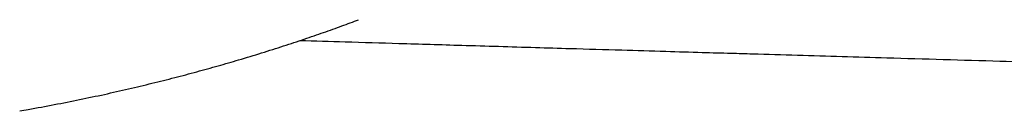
# Model space of a CAD drawing. Header units: millimetres. Extents: x 8 to 914, y 12 to 444.
# Tile 9 of 48: x 135.75 to 145.96, y 386.18 to 387.2. Entities that reach past the tile are written whole.
import ezdxf

# ---------------------------------------------------------------- set-up
doc = ezdxf.new("R2010")
doc.units = ezdxf.units.MM

msp = doc.modelspace()

# ---------------------------------------------------------------- linework, layer by layer
at = {"color": 7, "linetype": 'Continuous', "lineweight": 30}
for points, knots in [([(135.75, 386.256), (135.779, 386.261), (135.901, 386.282), (136.109, 386.321), (136.372, 386.373), (136.629, 386.427), (136.879, 386.484), (137.122, 386.542), (137.358, 386.601), (137.587, 386.662), (137.808, 386.723), (138.033, 386.788), (138.26, 386.857), (138.486, 386.929), (138.701, 387), (138.902, 387.069), (139.091, 387.137), (139.207, 387.18), (139.264, 387.202)], [0, 0, 0, 0, 0.019851, 0.081729, 0.143443, 0.205088, 0.266754, 0.328426, 0.39009, 0.451727, 0.513316, 0.574836, 0.64649, 0.717981, 0.789207, 0.860015, 0.930255, 1, 1, 1, 1]), ([(166.245, 386.179), (165.326, 386.206), (163.548, 386.258), (160.972, 386.333), (158.58, 386.403), (156.615, 386.459), (155.04, 386.505), (153.819, 386.54), (152.641, 386.574), (151.389, 386.61), (150.177, 386.645), (149.008, 386.679), (147.977, 386.709), (146.945, 386.739), (145.866, 386.771), (144.822, 386.801), (143.967, 386.826), (143.429, 386.842), (143.1, 386.852), (142.801, 386.86), (142.423, 386.871), (141.966, 386.885), (141.515, 386.898), (140.962, 386.915), (140.37, 386.932), (139.713, 386.952), (139.153, 386.969), (138.81, 386.979), (138.653, 386.984)], [0, 0, 0, 0, 0.1000145, 0.1933741, 0.2800767, 0.3601201, 0.4070239, 0.4512953, 0.4929342, 0.535061, 0.5873845, 0.624759, 0.6621342, 0.69951, 0.7368866, 0.7794717, 0.8130005, 0.8298987, 0.8379021, 0.8487533, 0.8624524, 0.8789996, 0.8983947, 0.9114775, 0.9391412, 0.9627124, 0.9829155, 1, 1, 1, 1])]:
    msp.add_open_spline(points, degree=3, knots=knots, dxfattribs=at)

doc.saveas('drawing.dxf')
